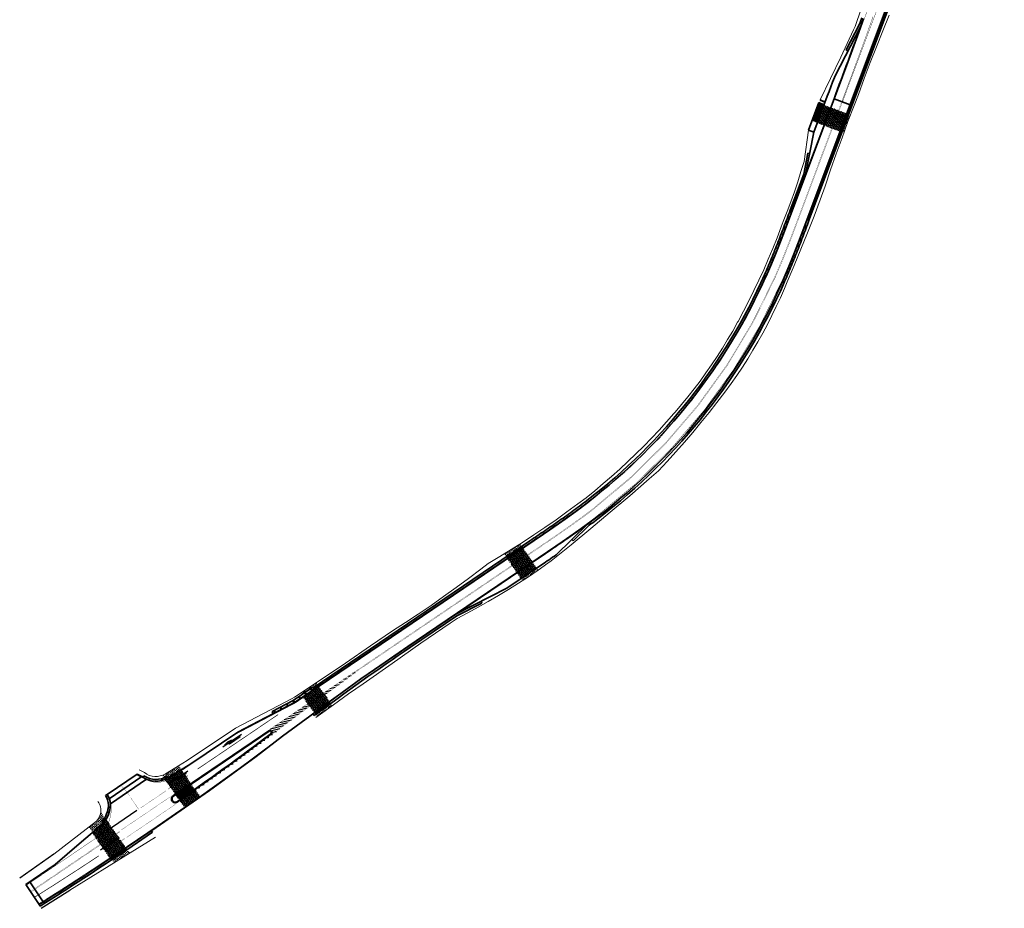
# Model space of a CAD drawing. Header units: metres. Extents: x 116758 to 117229, y 520614 to 524331.
# Tile 1 of 7: x 116758 to 117173, y 520614 to 520988. Entities that reach past the tile are written whole.
import ezdxf

# ---------------------------------------------------------------- set-up
doc = ezdxf.new("R2010")
doc.units = ezdxf.units.M
doc.header["$LTSCALE"] = 0.5
for name, pattern in [('BK MARKERING 1-1 500', [4, 2, -2]), ('BK MARKERING 1-3 500', [8, 2, -6]), ('BK MARKERING 3-3 500', [12, 6, -6]), ('RWSBAND', [0.006, 0.003, -0.003])]:
    doc.linetypes.add(name, pattern=pattern)
for name, color, linetype, lineweight in [('Ns_arceringen', 1, 'Continuous', 18), ('Ns_berm', 70, 'Continuous', 25), ('Ns_bermq', 90, 'Continuous', 18), ('Ns_rammelstrookelementen', 1, 'Continuous', 18), ('Ns_verharding', 4, 'Continuous', 35), ('Ns_verharding-asfaltlijn', 4, 'Continuous', 35), ('Ns_verharding-bermblokken', 4, 'Continuous', 35), ('Ns_verharding-rammelstrookelementen', 4, 'Continuous', 35)]:
    doc.layers.add(name, color=color, linetype=linetype, lineweight=lineweight)
for name, color, linetype in [('Ns_markering', 7, 'Continuous'), ('Ns_markering 0.10 doorgetrokken', 7, 'Continuous'), ('Ns_markering 0.15 doorgetrokken', 7, 'Continuous'), ('Ns_markering 1-1', 7, 'BK MARKERING 1-1 500'), ('Ns_markering 1-3', 7, 'BK MARKERING 1-3 500'), ('Ns_markering 3-3', 7, 'BK MARKERING 3-3 500'), ('Ns_markering driehoek', 7, 'Continuous'), ('Ns_markering pijlen', 7, 'Continuous'), ('SIC-ARCEER-RWS-GRIJS', 3, 'RWSBAND'), ('SIC-BAND-ALG', 3, 'Continuous')]:
    doc.layers.add(name, color=color, linetype=linetype)
doc.linetypes.add('BK MARKERING DRIEHOEKSMARKERING (haaientanden)', pattern='A,0,[143,wegen.shx,S=0.25,R=0,X=-0.4,Y=0],-2', length=2)
pattern_1 = [(36.2696, (116882.84845, 520695.1443), (0.156833, 0.356761), [0.225, -0.45]), (156.2696, (116882.84845, 520695.1443), (-0.3873805, -0.0425592), [0.225, -0.45]), (96.2696, (116882.84845, 520695.1443), (-0.2305476, 0.3142018), [-0.45, 0.225])]
pattern_2 = [(190.8517, (116827.75316, 520655.8568), (0.141201, -0.736588), []), (250.8517, (116827.75316, 520655.8568), (0.708505, -0.24601), []), (310.8517, (116827.75316, 520655.8568), (0.567304, 0.490578), [])]
pattern_3 = [(34.851735, (116827.75316, 520655.85682), (0.16561268, 0.35277099), [0.225, -0.45]), (154.851735, (116827.75316, 520655.85682), (-0.38831498, -0.03296071), [0.225, -0.45]), (94.851735, (116827.75316, 520655.85682), (-0.2227023, 0.31981029), [-0.45, 0.225])]
pattern_4 = [(0, (0, 0), (0.5, 0.5), [0.6, -0.4]), (90, (0.3, -0.2), (-2, 1e-16), [0.4, -0.6]), (90, (0.8, 0.3), (-2, 1e-16), [0.4, -0.6]), (90, (1.3, -0.1), (-2, 1e-16), [0.2, -0.8]), (90, (1.8, 0.4), (-2, 1e-16), [0.2, -0.8])]

# ---------------------------------------------------------------- blocks, each defined once
blk = doc.blocks.new('bubeko linksafpijl')
blk.add_hatch(color=256).paths.add_polyline_path([(-0.375, 7.2), (-0.375, 8.5), (-0.675, 6.7), (-0.375, 4.9), (-0.375, 6.2), (0.225, 5.6), (0.225, 1), (0.375, 1), (0.375, 6.45)])
blk.add_lwpolyline([(0.225, 1), (0.225, 5.6), (-0.375, 6.2), (-0.375, 4.9), (-0.675, 6.7), (-0.375, 8.5), (-0.375, 7.2), (0.375, 6.45), (0.375, 1), (0.225, 1)], close=True)
at = {"layer": 'Defpoints', "color": 7}
blk.add_line((0, 0), (0, 9.5), dxfattribs=at)
blk = doc.blocks.new('sband2')
at = {"ltscale": 200}
for p, q in [((-0.2, 0.16), (-0.2, -0.37)), ((-0.1, -0.37), (-0.1, 0.15)), ((0.1, -0.37), (0.1, 0.15)), ((0.2, 0.15), (0.2, -0.37))]:
    blk.add_line(p, q, dxfattribs=at)
blk.add_lwpolyline([(-0.23, -0.37), (0.23, -0.37), (0.23, 0.37), (-0.23, 0.37)], close=True, dxfattribs=at)
for radius in [0.199, 0.1]:
    blk.add_arc((0, 0.15), radius, 0, 180, dxfattribs=at)

msp = doc.modelspace()

# ---------------------------------------------------------------- hatches: boundary and pattern name
h = msp.add_hatch()
h.set_pattern_fill('BK-T-6-KANT', color=256, scale=500, angle=100)
h.set_pattern_definition([(134.12, (116969.29, 520752.27), (-124.95, 35.537), [75, -150]), (254.12, (116969.29, 520752.27), (31.7, -125.98), [75, -150]), (194.12, (116969.29, 520752.27), (-93.25, -90.44), [-150, 75])])
h.paths.add_polyline_path([(116974.23, 520759.24), (116967.61, 520754.75), (116969.29, 520752.27), (116975.91, 520756.76)])
h.paths.add_polyline_path([(116970.13, 520765.28), (116963.51, 520760.8), (116967.61, 520754.75), (116974.23, 520759.24)])
at = {"layer": 'Ns_arceringen', "transparency": 33554687}
h = msp.add_hatch(dxfattribs=at)
h.set_pattern_fill('BK-T-6-KANT', color=256, scale=1.5)
h.set_pattern_definition(pattern_3)
h.paths.add_polyline_path([(117096.36, 520950.38), (117094.11, 520951.23), (117091.84, 520945.15), (117094.08, 520944.28)])
h.paths.add_polyline_path([(117094.68, 520952.73), (117096.87, 520951.74), (117096.36, 520950.38), (117094.11, 520951.23)])
h = msp.add_hatch(dxfattribs=at)
h.set_pattern_fill('PNH_ASFALT', color=256, scale=500, angle=136)
h.set_pattern_definition([(190.12376, (116875.6014, 521360.8163), (0.1318312, -0.7383228), []), (250.12376, (116875.6014, 521360.8163), (0.7053219, -0.2549923), []), (310.12376, (116875.6014, 521360.8163), (0.5734907, 0.4833305), [])])
h.paths.add_polyline_path([(117099.65, 520950.61), (117099.61, 520950.49), (117099.58, 520950.41), (117099.01, 520948.9), (117096.84, 520943.12), (117103.68, 520940.55), (117106.49, 520948.05)])
h.paths.add_polyline_path([(117096.84, 520951.66), (117094.03, 520944.17), (117096.84, 520943.12), (117099.01, 520948.9), (117099.58, 520950.41), (117099.61, 520950.49), (117099.65, 520950.61)])
h = msp.add_hatch(dxfattribs=at)
h.set_pattern_fill('BK-T-6-KANT', color=256, scale=1.5)
h.set_pattern_definition([(34.123755, (116875.6014, 521360.81629), (0.17008138, 0.35063836), [0.225, -0.45]), (154.123755, (116875.6014, 521360.81629), (-0.38870242, -0.02802438), [0.225, -0.45]), (94.123755, (116875.6014, 521360.81629), (-0.21862104, 0.32261398), [-0.45, 0.225])])
h.paths.add_polyline_path([(117107.23, 520947.76), (117106.49, 520948.05), (117103.68, 520940.55), (117104.43, 520940.27)])
at = {"layer": 'Ns_arceringen'}
h = msp.add_hatch(dxfattribs=at)
h.set_pattern_fill('PNH_GROENST', color=256, scale=500)
h.set_pattern_definition(pattern_4)
h.paths.add_polyline_path([(117107.51, 520946.2), (117106.76, 520946.48), (117104.44, 520940.29), (117105.19, 520939.99), (117106.94, 520944.72)])
h.paths.add_polyline_path([(117107.94, 520947.33), (117107.19, 520947.63), (117106.76, 520946.48), (117107.51, 520946.2)])
h = msp.add_hatch(dxfattribs=at)
h.set_pattern_fill('PNH_GROENST', color=256, scale=500)
h.set_pattern_definition(pattern_4)
h.paths.add_polyline_path([(116968.39, 520765.07), (116967.67, 520766.13), (116965.17, 520764.55), (116962.17, 520762.7), (116963.06, 520761.45)])
h.paths.add_polyline_path([(116969.54, 520765.85), (116968.82, 520766.86), (116967.67, 520766.13), (116968.39, 520765.07)])
h.paths.add_polyline_path([(116975.97, 520756.79), (116974.62, 520755.88), (116975.22, 520754.99), (116976.59, 520755.91)])
h.paths.add_polyline_path([(116975.22, 520754.99), (116974.62, 520755.88), (116969.48, 520752.4), (116970.07, 520751.57), (116972.47, 520753.13)])
at = {"layer": 'Ns_arceringen', "transparency": 33554687}
h = msp.add_hatch(dxfattribs=at)
h.set_pattern_fill('BK-T-6-KANT', color=256, scale=1.5)
h.set_pattern_definition([(34.1238, (116969.28998, 520752.26878), (0.1700814, 0.3506384), [0.225, -0.45]), (154.1238, (116969.28998, 520752.26878), (-0.3887024, -0.0280244), [0.225, -0.45]), (94.1238, (116969.28998, 520752.26878), (-0.218621, 0.322614), [-0.45, 0.225])])
h.paths.add_polyline_path([(116969.69, 520765.95), (116963.06, 520761.46), (116963.51, 520760.8), (116970.13, 520765.28)])
h = msp.add_hatch(dxfattribs=at)
h.set_pattern_fill('PNH_ASFALT', color=256, scale=500, angle=136)
h.set_pattern_definition([(190.124, (116969.29, 520752.2688), (0.13183, -0.738323), []), (250.124, (116969.29, 520752.2688), (0.70532, -0.254992), []), (310.124, (116969.29, 520752.2688), (0.57349, 0.48333), [])])
h.paths.add_polyline_path([(116970.13, 520765.28), (116963.51, 520760.8), (116967.61, 520754.75), (116974.23, 520759.24)])
h.paths.add_polyline_path([(116974.23, 520759.24), (116967.61, 520754.75), (116969.29, 520752.27), (116975.91, 520756.76)])
at = {"layer": 'Ns_arceringen'}
h = msp.add_hatch(dxfattribs=at)
h.set_pattern_fill('PNH_GROENST', color=256, scale=500)
h.set_pattern_definition(pattern_4)
h.paths.add_polyline_path([(116883.66, 520707.65), (116883.08, 520708.46), (116876.55, 520704.13), (116877.06, 520703.42), (116881.7, 520706.57), (116881.82, 520706.4)])
h.paths.add_polyline_path([(116889.88, 520698.87), (116889.21, 520699.82, 0.001633), (116882.9, 520695.18), (116883.57, 520694.24), (116884.01, 520694.57)])
at = {"layer": 'Ns_arceringen', "transparency": 33554687}
h = msp.add_hatch(dxfattribs=at)
h.set_pattern_fill('PNH_ASFALT', color=256, scale=500, angle=136)
h.set_pattern_definition([(192.2696, (116882.84845, 520695.1443), (0.159384, -0.73287), []), (252.2696, (116882.84845, 520695.1443), (0.714375, -0.228404), []), (312.2696, (116882.84845, 520695.1443), (0.55499, 0.504465), [])])
h.paths.add_polyline_path([(116884.11, 520706.99), (116877.49, 520702.5), (116882.38, 520695.79, -0.001667), (116888.83, 520700.52)])
h = msp.add_hatch(dxfattribs=at)
h.set_pattern_fill('BK-T-6-KANT', color=256, scale=1.5)
h.set_pattern_definition(pattern_1)
h.paths.add_polyline_path([(116883.64, 520707.64), (116881.82, 520706.4), (116882.27, 520705.74), (116884.11, 520706.99)])
h = msp.add_hatch(dxfattribs=at)
h.set_pattern_fill('BK-T-6-KANT', color=256, scale=1.5)
h.set_pattern_definition(pattern_1)
h.paths.add_polyline_path([(116888.83, 520700.52, 0.001667), (116882.38, 520695.79), (116882.85, 520695.14, -0.001668), (116889.3, 520699.88)])
at = {"layer": 'Ns_arceringen'}
h = msp.add_hatch(dxfattribs=at)
h.set_pattern_fill('PNH_GROENST', color=256, scale=500)
h.set_pattern_definition(pattern_4)
h.paths.add_polyline_path([(116826.33, 520671.86), (116825.17, 520673.49), (116819.7, 520670.11, -0.051618), (116818.2, 520669.43), (116818.93, 520668.41, 0.042463), (116820.33, 520669.09), (116820.73, 520668.4)])
at = {"layer": 'Ns_arceringen', "transparency": 33554687}
h = msp.add_hatch(dxfattribs=at)
h.set_pattern_fill('BK-T-6-KANT', color=256, scale=1.5)
h.set_pattern_definition(pattern_3)
h.paths.add_polyline_path([(116820.33, 520669.09, -0.040537), (116818.99, 520668.44), (116819.46, 520667.76, 0.03563), (116820.73, 520668.4)])
h = msp.add_hatch(dxfattribs=at)
h.set_pattern_fill('PNH_ASFALT', color=256, scale=500, angle=136)
h.set_pattern_definition(pattern_2)
h.paths.add_polyline_path([(116832.13, 520663.57, -0.001738), (116825.58, 520658.98), (116827.75, 520655.86), (116834.32, 520660.43)])
h.paths.add_polyline_path([(116826.35, 520671.87), (116820.73, 520668.4, -0.03563), (116819.46, 520667.76), (116823.85, 520661.47), (116830.47, 520665.96)])
at = {"layer": 'Ns_arceringen'}
h = msp.add_hatch(dxfattribs=at)
h.set_pattern_fill('PNH-KLINKERS', color=256, scale=5)
h.set_pattern_definition([(34.8517, (116827.75316, 520655.8568), (0.196021, 0.593465), [0.5, -0.5]), (124.852, (116827.75316, 520655.8568), (-0.410317, -0.285727), [])])
h.paths.add_polyline_path([(116830.6, 520665.77), (116823.97, 520661.28), (116825.45, 520659.17, 0.001739), (116832, 520663.75)])
h = msp.add_hatch(dxfattribs=at)
h.set_pattern_fill('PNH_GROENST', color=256, scale=500)
h.set_pattern_definition(pattern_4)
h.paths.add_polyline_path([(116793.53, 520649.33, 0.002377), (116793.61, 520649.43), (116792.99, 520649.93, 0.040213), (116794.13, 520651.62), (116792.4, 520654.06), (116792.4, 520654.02), (116792.29, 520653.32), (116792.11, 520652.63), (116791.85, 520651.97), (116791.52, 520651.34), (116791.12, 520650.76), (116790.66, 520650.22), (116787.34, 520647.65), (116788.95, 520645.39)])
h.paths.add_polyline_path([(116804.64, 520636.81), (116803.57, 520638.32), (116803.36, 520638.18, -0.001578), (116797.07, 520633.95), (116797.96, 520632.68)])
at = {"layer": 'Ns_arceringen', "transparency": 33554687}
h = msp.add_hatch(dxfattribs=at)
h.set_pattern_fill('PNH_ASFALT', color=256, scale=500, angle=136)
h.set_pattern_definition(pattern_2)
h.paths.add_polyline_path([(116794.67, 520650.95, -0.036657), (116793.53, 520649.33), (116788.85, 520645.3), (116796.4, 520634.46, 0.001634), (116802.91, 520638.84), (116803.04, 520638.93)])
h = msp.add_hatch(dxfattribs=at)
h.set_pattern_fill('BK-T-6-KANT', color=256, scale=1.5)
h.set_pattern_definition(pattern_3)
h.paths.add_polyline_path([(116796.86, 520633.81), (116796.4, 520634.46, 0.001634), (116802.91, 520638.84), (116803.04, 520638.93), (116803.49, 520638.27), (116803.36, 520638.18, -0.001631)])
h.paths.add_polyline_path([(116794.16, 520651.68, -0.041454), (116792.99, 520649.93), (116793.61, 520649.43, 0.034277), (116794.67, 520650.95)])
at = {"layer": 'Ns_markering', "transparency": 33554687}
h = msp.add_hatch(dxfattribs=at)
h.set_pattern_fill('ANSI31', color=256, scale=0.25, angle=115)
h.set_pattern_definition([(194.12375525, (796397.43984, 249692.288), (0.1936885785, -0.7697556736), [])])
edge = h.paths.add_edge_path()
edge.add_arc((116142.32, 521641.31), 1196.95, 304.76244, 307.10184)
edge.add_arc((116863.68, 520687.56), 1.12, 307.08, 484.1238)
edge.add_line((116863.05, 520688.49), (116900.5, 520713.87))
edge.add_line((116900.5, 520713.87), (116900.67, 520713.62))
edge.add_arc((119639.29, 516987.27), 4624.47, 126.31353, 126.54005)
edge.add_arc((117595.23, 519731.03), 1203.05, 126.12623, 127.24488)
edge.add_arc((116142.7, 521641.57), 1196.95, 304.74057, 307.24488, ccw=False)

# ---------------------------------------------------------------- linework, layer by layer
at = {"layer": 'Ns_berm', "transparency": 33554687}
for p, q in [((116772.65, 520636.3), (116758.32, 520626.17)), ((116767.33, 520613.51), (116779.36, 520621.15))]:
    msp.add_line(p, q, dxfattribs=at)
at = {"layer": 'Ns_bermq'}
for points in [[(117095.29, 520953.91), (117103.98, 520971.87), (117109.32, 520983.38), (117109.98, 520984.79), (117109.98, 520984.79), (117109.98, 520984.79), (117109.98, 520984.79), (117125.5, 521030.77)], [(116882.98, 520693.81), (116884.01, 520694.57), (116890.36, 520699.22), (116896.76, 520703.8), (116902.88, 520708.09), (116902.88, 520708.09), (116902.88, 520708.09), (116915.03, 520716.63), (116927.22, 520725.1), (116939.45, 520733.51), (116942.46, 520735.56), (116942.46, 520735.56), (116942.46, 520735.56), (116946.87, 520737.86), (116951.23, 520740.23), (116955.56, 520742.68), (116959.85, 520745.19), (116964.1, 520747.77), (116968.31, 520750.42), (116972.47, 520753.13), (116976.59, 520755.92), (116980.67, 520758.76), (116982.07, 520759.76), (116982.07, 520759.76), (116982.07, 520759.76), (116990.4, 520766.54), (116998.68, 520773.38), (117006.91, 520780.28), (117015.08, 520787.24), (117023.21, 520794.26), (117027.14, 520797.7), (117027.14, 520797.7), (117027.14, 520797.7), (117027.14, 520797.7), (117030.85, 520801.65), (117034.49, 520805.65), (117038.08, 520809.71), (117041.6, 520813.82), (117045.07, 520817.98), (117048.47, 520822.2), (117051.81, 520826.46), (117055.09, 520830.77), (117057.81, 520834.45), (117057.81, 520834.45), (117057.81, 520834.45), (117057.81, 520834.45), (117060.19, 520837.88), (117062.5, 520841.35), (117064.74, 520844.87), (117066.92, 520848.43), (117069.03, 520852.03), (117071.07, 520855.67), (117073.04, 520859.35), (117074.93, 520863.06), (117076.76, 520866.82), (117078.52, 520870.6), (117080.2, 520874.42), (117081.37, 520877.21), (117081.37, 520877.21), (117081.37, 520877.21), (117081.37, 520877.21), (117084.3, 520884.08), (117087.16, 520890.98), (117089.95, 520897.91), (117092.66, 520904.87), (117095.29, 520911.86), (117097.37, 520917.52), (117097.37, 520917.52), (117097.37, 520917.52), (117097.37, 520917.52), (117099.65, 520924.36), (117102, 520931.17), (117104.43, 520937.96), (117106.94, 520944.72), (117109.52, 520951.45), (117111.38, 520956.15), (117111.38, 520956.15), (117111.38, 520956.15), (117111.38, 520956.15), (117113.81, 520962.88), (117116.31, 520969.57), (117118.89, 520976.24), (117121.55, 520982.88), (117124.28, 520989.48)], [(116873.02, 520701.87), (116874.03, 520702.46), (116874.03, 520702.46), (116874.03, 520702.46), (116884.74, 520709.56), (116895.41, 520716.73), (116906.03, 520723.96), (116915.24, 520730.32), (116915.24, 520730.32), (116915.24, 520730.32), (116915.24, 520730.32), (116920.69, 520733.83), (116926.09, 520737.42), (116931.44, 520741.07), (116936.75, 520744.78), (116942.02, 520748.56), (116947.24, 520752.41), (116952.41, 520756.32), (116955.47, 520758.68), (116955.47, 520758.68), (116955.47, 520758.68), (116960.34, 520761.58), (116965.17, 520764.55), (116969.95, 520767.58), (116974.7, 520770.69), (116979.4, 520773.86), (116984.05, 520777.09), (116988.65, 520780.39), (116993.21, 520783.76), (116996.69, 520786.39), (116996.69, 520786.39), (116996.69, 520786.39), (116996.69, 520786.39), (117000.33, 520789.32), (117003.91, 520792.3), (117007.44, 520795.35), (117010.92, 520798.46), (117014.34, 520801.62), (117017.71, 520804.85), (117021.02, 520808.13), (117024.28, 520811.47), (117027.47, 520814.86), (117030.61, 520818.31), (117033.69, 520821.81), (117034.21, 520822.41), (117034.21, 520822.41), (117034.21, 520822.41), (117036.92, 520825.61), (117039.56, 520828.86), (117042.15, 520832.16), (117044.67, 520835.51), (117047.13, 520838.91), (117049.52, 520842.35), (117051.84, 520845.84), (117054.1, 520849.37), (117056.29, 520852.94), (117058.41, 520856.56), (117060.46, 520860.22), (117060.69, 520860.62), (117060.69, 520860.62), (117060.69, 520860.62), (117060.69, 520860.62), (117062.99, 520864.9), (117065.22, 520869.21), (117067.37, 520873.57), (117069.46, 520877.95), (117071.47, 520882.37), (117073.41, 520886.82), (117075.28, 520891.31), (117077.07, 520895.82), (117078.79, 520900.37), (117079.64, 520902.69), (117079.64, 520902.69), (117079.64, 520902.69), (117079.64, 520902.69), (117081.29, 520906.83), (117082.87, 520911), (117084.38, 520915.19), (117085.81, 520919.41), (117087.16, 520923.66), (117088.44, 520927.93), (117090.34, 520941.14)], [(116772.65, 520636.3), (116790.66, 520650.22), (116790.66, 520650.22), (116790.66, 520650.22), (116791.12, 520650.76), (116791.52, 520651.34), (116791.85, 520651.97), (116792.11, 520652.63), (116792.29, 520653.32), (116792.4, 520654.02), (116792.42, 520654.73), (116792.42, 520654.83), (116792.42, 520654.83), (116792.42, 520654.83), (116792.42, 520654.83), (116792.4, 520655.49), (116792.31, 520656.14), (116792.13, 520656.77), (116791.88, 520657.37), (116791.56, 520657.95), (116791.17, 520658.47)], [(116779.43, 520621.22), (116779.43, 520621.22), (116804.8, 520636.92), (116815.45, 520643.47)]]:
    msp.add_lwpolyline(points, dxfattribs=at)
msp.add_lwpolyline([(116808.6, 520671.76), (116810.79, 520670.64, 0.305132), (116819.7, 520670.11), (116828.86, 520675.77), (116849.15, 520689.42), (116873.02, 520701.87)], format="xyb", dxfattribs=at)
at = {"layer": 'Ns_markering', "transparency": 33554687, "const_width": 0.1}
for points in [[(116805.04, 520660.11), (116808.41, 520655.14)], [(116802.36, 520642.94), (116800.83, 520641.91)]]:
    msp.add_lwpolyline(points, dxfattribs=at)
at = {"layer": 'Ns_markering 0.10 doorgetrokken', "transparency": 33554687, "const_width": 0.1}
for points in [[(116975.77, 520764.88), (116976.24, 520765.19), (116977.02, 520765.72), (116977.81, 520766.25), (116978.59, 520766.78), (116979.37, 520767.32), (116980.15, 520767.85), (116980.93, 520768.38), (116981.71, 520768.91), (116982.5, 520769.45), (116983.28, 520769.98), (116984.06, 520770.52), (116984.84, 520771.06), (116985.62, 520771.6), (116986.4, 520772.14), (116987.18, 520772.68), (116987.95, 520773.23), (116988.73, 520773.77), (116989.51, 520774.32), (116990.28, 520774.87), (116991.06, 520775.42), (116991.83, 520775.98), (116992.6, 520776.53), (116993.37, 520777.09), (116994.14, 520777.65), (116994.91, 520778.21), (116995.68, 520778.78), (116996.44, 520779.35), (116997.21, 520779.92), (116997.97, 520780.49), (116998.73, 520781.07), (116999.49, 520781.65, 0.125219), (117075.76, 520878.54), (117076.14, 520879.41), (117076.53, 520880.29), (117076.91, 520881.16), (117077.28, 520882.04), (117077.66, 520882.92), (117078.03, 520883.8), (117078.39, 520884.68), (117078.76, 520885.56), (117079.12, 520886.44), (117079.48, 520887.32), (117079.83, 520888.2), (117080.19, 520889.08), (117080.54, 520889.96), (117080.89, 520890.85), (117081.24, 520891.73), (117081.59, 520892.62), (117081.93, 520893.5), (117082.27, 520894.38), (117082.61, 520895.27), (117082.95, 520896.15), (117083.29, 520897.04), (117083.63, 520897.92), (117083.97, 520898.81), (117084.3, 520899.69), (117084.64, 520900.58), (117084.97, 520901.46), (117085.3, 520902.35), (117085.63, 520903.23), (117085.97, 520904.12), (117086.3, 520905), (117086.63, 520905.89), (117104.33, 520953.14), (117104.33, 520953.14)], [(116975.94, 520764.63), (116975.94, 520764.63), (116976.7, 520765.14), (116977.46, 520765.66), (116978.22, 520766.18), (116978.98, 520766.69), (116979.74, 520767.21), (116980.5, 520767.72), (116981.26, 520768.24), (116982.02, 520768.76), (116982.77, 520769.27), (116983.53, 520769.79), (116984.29, 520770.31), (116985.04, 520770.83), (116985.79, 520771.35), (116986.54, 520771.87), (116987.29, 520772.39), (116988.04, 520772.92), (116988.79, 520773.44), (116989.54, 520773.97), (116990.28, 520774.5), (116991.03, 520775.02), (116991.77, 520775.55), (116992.51, 520776.09), (116993.25, 520776.62), (116993.99, 520777.16), (116994.72, 520777.69), (116995.46, 520778.23), (116996.19, 520778.77), (116996.92, 520779.32), (116997.65, 520779.86), (116998.37, 520780.41), (116999.1, 520780.96, 0.126711), (117076.34, 520879.09), (117076.71, 520879.92), (117077.07, 520880.76), (117077.43, 520881.59), (117077.79, 520882.43), (117078.14, 520883.27), (117078.49, 520884.11), (117078.84, 520884.95), (117079.19, 520885.79), (117079.54, 520886.64), (117079.88, 520887.48), (117080.22, 520888.33), (117080.56, 520889.18), (117080.9, 520890.02), (117081.23, 520890.87), (117081.57, 520891.72), (117081.9, 520892.58), (117082.23, 520893.43), (117082.56, 520894.28), (117082.89, 520895.14), (117083.22, 520895.99), (117083.55, 520896.85), (117083.87, 520897.7), (117084.2, 520898.56), (117084.52, 520899.42), (117084.85, 520900.28), (117085.17, 520901.14), (117085.49, 520902), (117085.82, 520902.85), (117086.14, 520903.71), (117086.46, 520904.58), (117086.78, 520905.44), (117104.62, 520953.03)], [(116824.79, 520657.99, 0.010928), (116867.12, 520688.73, -0.002258), (116900.67, 520713.62), (116975.94, 520764.63)], [(116864.37, 520686.65, 0.968065), (116863.05, 520688.49), (116822.67, 520661.12)], [(116822.67, 520661.12, 0.988893), (116824.79, 520657.99)], [(116794.07, 520637.35, 0.001703), (116800.83, 520641.91, 0.001286)], [(116794.18, 520637.19, 0.001703), (116800.95, 520641.74)]]:
    msp.add_lwpolyline(points, format="xyb", dxfattribs=at)
for points in [[(116876.25, 520697.44), (116975.77, 520764.88)], [(116876.25, 520697.44), (116822.67, 520661.12)], [(116800.31, 520645.97), (116762.91, 520620.63)], [(116800.48, 520645.72), (116763.07, 520620.38)]]:
    msp.add_lwpolyline(points, dxfattribs=at)
at = {"layer": 'Ns_markering 0.10 doorgetrokken', "transparency": 33554687, "const_width": 0.1, "flags": 128}
for points in [[(116820.82, 520663.86), (116829.09, 520669.47)], [(116820.93, 520663.69), (116829.21, 520669.3)]]:
    msp.add_lwpolyline(points, dxfattribs=at)
at = {"layer": 'Ns_markering 0.15 doorgetrokken', "transparency": 33554687, "const_width": 0.15, "flags": 128}
for points in [[(117104.62, 520953.03), (117129.4, 521019.17), (117129.71, 521020), (117130.02, 521020.82), (117130.33, 521021.65), (117130.64, 521022.48), (117130.95, 521023.3), (117131.26, 521024.13), (117131.57, 521024.96), (117131.87, 521025.78), (117132.18, 521026.61), (117132.49, 521027.43), (117132.8, 521028.26), (117133.1, 521029.09), (117133.41, 521029.91), (117133.71, 521030.74), (117134.02, 521031.57), (117134.32, 521032.39), (117134.62, 521033.22), (117134.92, 521034.05), (117135.22, 521034.87), (117135.52, 521035.7), (117135.7, 521036.18)], [(117104.33, 520953.14), (117105.08, 520955.12), (117105.82, 520957.1), (117106.56, 520959.08), (117107.3, 520961.07), (117108.05, 520963.05), (117108.79, 520965.04), (117109.52, 520967.03), (117110.26, 520969.01), (117111, 520971), (117111.73, 520972.99), (117112.46, 520974.99), (117113.19, 520976.98), (117113.91, 520978.97), (117114.64, 520980.97), (117115.36, 520982.97), (117116.07, 520984.97), (117116.78, 520986.97), (117117.49, 520988.97)]]:
    msp.add_lwpolyline(points, dxfattribs=at)
at = {"layer": 'Ns_markering 1-1', "transparency": 33554687, "const_width": 0.1, "flags": 128}
for points in [[(116801.29, 520664.78, -0.055165), (116804.14, 520661.43), (116804.48, 520660.94)], [(116803.3, 520643.34), (116814.17, 520650.7, 0.00245), (116823.84, 520657.33)]]:
    msp.add_lwpolyline(points, format="xyb", dxfattribs=at)
for points in [[(116809.21, 520655.75), (116819.97, 520663.04)], [(116821.71, 520660.47), (116801.14, 520646.53)], [(116800.94, 520641.74), (116802.47, 520642.78)]]:
    msp.add_lwpolyline(points, dxfattribs=at)
at = {"layer": 'Ns_markering 1-3', "transparency": 33554687, "const_width": 0.3, "flags": 128}
msp.add_lwpolyline([(116867.1, 520695.1), (116833.16, 520672.1)], dxfattribs=at)
msp.add_lwpolyline([(116764.55, 520618.15, 0.00673), (116791.63, 520635.61, 0.00673)], format="xyb", dxfattribs=at)
at = {"layer": 'Ns_markering 3-3', "transparency": 33554687, "const_width": 0.15, "flags": 128}
for points in [[(117101.41, 520954.23), (117102.15, 520956.21), (117102.89, 520958.2), (117103.64, 520960.18), (117104.38, 520962.16), (117105.12, 520964.15), (117105.86, 520966.13), (117106.6, 520968.12), (117107.33, 520970.1), (117108.07, 520972.09), (117108.8, 520974.07), (117109.53, 520976.06), (117110.25, 520978.05), (117110.98, 520980.04), (117111.7, 520982.03), (117112.41, 520984.02), (117113.13, 520986.02), (117113.84, 520988.01), (117114.54, 520990.01), (117115.24, 520992), (117115.94, 520994), (117116.63, 520996), (117117.31, 520998.01), (117117.99, 521000.01), (117118.67, 521002.02), (117119.34, 521004.03), (117120, 521006.04), (117120.66, 521008.05), (117121.3, 521010.07), (117121.95, 521012.08), (117122.58, 521014.1), (117123.21, 521016.13, 0.039119), (117142.02, 521099.96), (117142.41, 521102.77), (117142.79, 521105.59), (117143.16, 521108.4), (117143.52, 521111.22), (117143.86, 521114.03), (117144.19, 521116.85), (117144.51, 521119.67), (117144.81, 521122.49), (117145.11, 521125.32), (117145.4, 521128.14), (117145.67, 521130.97), (117145.94, 521133.79), (117146.2, 521136.62), (117146.45, 521139.45), (117146.69, 521142.27), (117146.92, 521145.1), (117147.15, 521147.93), (117147.37, 521150.76), (117147.58, 521153.59), (117147.79, 521156.42), (117148, 521159.26), (117148.19, 521162.09), (117148.39, 521164.92), (117148.58, 521167.75), (117148.77, 521170.58), (117148.95, 521173.42), (117149.13, 521176.25), (117149.31, 521179.08), (117149.49, 521181.92), (117149.67, 521184.75), (117149.85, 521187.58), (117163.77, 521410.2), (117168.67, 521488.59), (117168.78, 521490.34), (117168.89, 521492.09), (117169, 521493.84), (117169.11, 521495.59), (117169.22, 521497.34), (117169.32, 521499.1), (117169.42, 521500.85), (117169.53, 521502.6), (117169.63, 521504.35), (117169.72, 521506.1), (117169.81, 521507.86), (117169.91, 521509.61), (117169.99, 521511.36), (117170.07, 521513.11), (117170.15, 521514.87), (117170.23, 521516.62), (117170.3, 521518.37), (117170.36, 521520.13), (117170.42, 521521.88), (117170.48, 521523.63), (117170.52, 521525.39), (117170.57, 521527.14), (117170.6, 521528.9), (117170.63, 521530.65), (117170.65, 521532.4), (117170.67, 521534.16), (117170.68, 521535.91), (117170.67, 521537.67), (117170.67, 521539.42), (117170.65, 521541.18), (117170.62, 521542.93, 0.044598), (117164.18, 521603.11), (117163.83, 521604.83), (117163.48, 521606.54), (117163.12, 521608.26), (117162.74, 521609.98), (117162.37, 521611.69), (117161.98, 521613.4), (117161.59, 521615.11), (117161.19, 521616.82), (117160.78, 521618.53), (117160.37, 521620.23), (117159.95, 521621.94), (117159.53, 521623.64), (117159.1, 521625.34), (117158.66, 521627.04), (117158.22, 521628.74), (117157.78, 521630.44), (117157.33, 521632.13), (117156.88, 521633.83), (117156.42, 521635.52), (117155.96, 521637.22), (117155.5, 521638.91), (117155.04, 521640.6), (117154.57, 521642.29), (117154.1, 521643.98), (117153.63, 521645.67), (117153.15, 521647.36), (117152.68, 521649.05), (117152.2, 521650.74), (117151.73, 521652.43), (117151.25, 521654.12), (117150.77, 521655.81), (117147.1, 521669.39)], [(116766.34, 520615.46, 0.009042), (116802.7, 520639.15), (116815.92, 520648.11, 0.013619), (116869.01, 520686.24, -0.013619), (116922.1, 520724.36), (116977.69, 520762.04), (116978.46, 520762.56), (116979.22, 520763.07), (116979.98, 520763.59), (116980.74, 520764.11), (116981.5, 520764.62), (116982.26, 520765.14), (116983.02, 520765.66), (116983.78, 520766.18), (116984.54, 520766.7), (116985.3, 520767.22), (116986.06, 520767.74), (116986.81, 520768.26), (116987.57, 520768.78), (116988.33, 520769.31), (116989.08, 520769.83), (116989.84, 520770.36), (116990.59, 520770.89), (116991.34, 520771.42), (116992.09, 520771.95), (116992.84, 520772.48), (116993.59, 520773.01), (116994.34, 520773.55), (116995.08, 520774.09), (116995.83, 520774.63), (116996.57, 520775.17), (116997.31, 520775.72), (116998.05, 520776.26), (116998.79, 520776.81), (116999.53, 520777.36), (117000.26, 520777.92), (117000.99, 520778.48, 0.126716), (117079.21, 520877.83), (117079.57, 520878.68), (117079.94, 520879.52), (117080.3, 520880.36), (117080.67, 520881.21), (117081.02, 520882.06), (117081.38, 520882.91), (117081.73, 520883.76), (117082.08, 520884.61), (117082.43, 520885.46), (117082.78, 520886.31), (117083.12, 520887.16), (117083.46, 520888.02), (117083.8, 520888.87), (117084.14, 520889.73), (117084.48, 520890.58), (117084.81, 520891.44), (117085.14, 520892.3), (117085.48, 520893.16), (117085.81, 520894.01), (117086.14, 520894.87), (117086.47, 520895.73), (117086.79, 520896.59), (117087.12, 520897.45), (117087.44, 520898.31), (117087.77, 520899.17), (117088.09, 520900.03), (117088.42, 520900.9), (117088.74, 520901.76), (117089.06, 520902.62), (117089.39, 520903.48), (117089.71, 520904.34), (117107.54, 520951.93)], [(116874.5, 520700.02), (116973.71, 520767.25), (116974.49, 520767.78), (116975.27, 520768.31), (116976.05, 520768.84), (116976.83, 520769.37), (116977.61, 520769.9), (116978.39, 520770.43), (116979.17, 520770.96), (116979.95, 520771.49), (116980.73, 520772.03), (116981.51, 520772.56), (116982.29, 520773.1), (116983.06, 520773.63), (116983.84, 520774.17), (116984.61, 520774.71), (116985.39, 520775.25), (116986.16, 520775.79), (116986.93, 520776.33), (116987.7, 520776.87), (116988.47, 520777.42), (116989.24, 520777.97), (116990.01, 520778.51), (116990.77, 520779.07), (116991.54, 520779.62), (116992.3, 520780.17), (116993.06, 520780.73), (116993.82, 520781.29), (116994.58, 520781.85), (116995.33, 520782.42), (116996.09, 520782.99), (116996.84, 520783.56), (116997.59, 520784.13, 0.125213), (117072.9, 520879.81), (117073.28, 520880.67), (117073.66, 520881.53), (117074.04, 520882.4), (117074.41, 520883.27), (117074.78, 520884.14), (117075.14, 520885.01), (117075.51, 520885.88), (117075.87, 520886.75), (117076.23, 520887.62), (117076.58, 520888.49), (117076.94, 520889.37), (117077.29, 520890.24), (117077.64, 520891.12), (117077.99, 520892), (117078.33, 520892.87), (117078.68, 520893.75), (117079.02, 520894.63), (117079.36, 520895.51), (117079.7, 520896.39), (117080.04, 520897.27), (117080.37, 520898.15), (117080.71, 520899.04), (117081.04, 520899.92), (117081.38, 520900.8), (117081.71, 520901.68), (117082.04, 520902.57), (117082.38, 520903.45), (117082.71, 520904.33), (117083.04, 520905.22), (117083.37, 520906.1), (117083.7, 520906.98), (117101.41, 520954.23), (117101.41, 520954.23)], [(116807.47, 520669.62), (116811.68, 520667.59, 0.267313), (116821.96, 520668.35), (116849.05, 520686.7), (116874.5, 520700.02)], [(116761.18, 520623.23), (116790.24, 520642.93, 0.276515), (116796.78, 520657.1, 0.170091), (116795.34, 520661.59, 0.170091)]]:
    msp.add_lwpolyline(points, format="xyb", dxfattribs=at)
at = {"layer": 'Ns_markering 3-3', "transparency": 33554687, "flags": 128}
msp.add_lwpolyline([(117107.54, 520951.93, 0.15, 0.15, 0), (117132.33, 521018.07, 0.15, 0.15, 0), (117132.64, 521018.9, 0.15, 0.15, 0), (117132.95, 521019.73, 0.15, 0.15, 0), (117133.26, 521020.55, 0.15, 0.15, 0), (117133.57, 521021.38, 0.15, 0.15, 0), (117133.88, 521022.21, 0.15, 0.15, 0), (117134.19, 521023.03, 0.15, 0.15, 0), (117134.49, 521023.86, 0.15, 0.15, 0), (117134.8, 521024.69, 0.15, 0.15, 0), (117135.11, 521025.52, 0.15, 0.15, 0), (117135.42, 521026.35, 0.15, 0.15, 0), (117135.73, 521027.17, 0.15, 0.15, 0), (117136.03, 521028, 0.15, 0.15, 0), (117136.34, 521028.83, 0.15, 0.15, 0), (117136.64, 521029.66, 0.15, 0.15, 0), (117136.95, 521030.49, 0.15, 0.15, 0), (117137.25, 521031.32, 0.15, 0.15, 0), (117137.56, 521032.15, 0.15, 0.15, 0), (117137.86, 521032.98, 0.15, 0.15, 0), (117138.16, 521033.81, 0.15, 0.15, 0), (117138.46, 521034.64, 0.15, 0.15, 0), (117138.76, 521035.47, 0.15, 0.15, 0), (117139.06, 521036.3, 0.15, 0.15, 0), (117139.36, 521037.13, 0.15, 0.15, 0), (117139.66, 521037.96, 0.15, 0.15, 0), (117139.95, 521038.79, 0.15, 0.15, 0), (117140.25, 521039.63, 0.15, 0.15, 0), (117140.54, 521040.46, 0.15, 0.15, 0), (117140.83, 521041.29, 0.15, 0.15, 0), (117141.12, 521042.13, 0.15, 0.15, 0), (117141.41, 521042.96, 0.15, 0.15, 0), (117141.7, 521043.8, 0.15, 0.15, 0.039943), (117161.54, 521121.06, 0.15, 0.15, 0), (117169.43, 521155.4, 0.15, 0.15, 0.002909), (117169.99, 521161.23, 0.15, 0.15, 0), (117170.07, 521162.12, 0.15, 0.15, 0), (117170.15, 521163, 0.15, 0.15, 0), (117170.22, 521163.89, 0.15, 0.15, 0), (117170.3, 521164.77, 0.15, 0.15, 0), (117170.37, 521165.66, 0.15, 0.15, 0), (117170.44, 521166.54, 0.15, 0.15, 0), (117170.51, 521167.43, 0.15, 0.15, 0), (117170.58, 521168.31, 0.15, 0.15, 0), (117170.65, 521169.2, 0.15, 0.15, 0), (117170.72, 521170.08, 0.15, 0.15, 0), (117170.78, 521170.97, 0.15, 0.15, 0), (117170.85, 521171.85, 0.15, 0.15, 0), (117170.91, 521172.74, 0.15, 0.15, 0), (117170.97, 521173.62, 0.15, 0.15, 0), (117171.04, 521174.5, 0.15, 0.15, 0), (117171.1, 521175.39, 0.15, 0.15, 0), (117171.16, 521176.27, 0.15, 0.15, 0), (117171.22, 521177.15, 0.15, 0.15, 0), (117171.28, 521178.04, 0.15, 0.15, 0), (117171.34, 521178.92, 0.15, 0.15, 0), (117171.39, 521179.8, 0.15, 0.15, 0), (117171.45, 521180.69, 0.15, 0.15, 0), (117171.51, 521181.57, 0.15, 0.15, 0), (117171.57, 521182.45, 0.15, 0.15, 0), (117171.62, 521183.34, 0.15, 0.15, 0), (117171.68, 521184.22, 0.15, 0.15, 0), (117171.73, 521185.1, 0.15, 0.15, 0), (117171.79, 521185.98, 0.15, 0.15, 0), (117171.84, 521186.86, 0.15, 0.15, 0), (117171.9, 521187.75, 0.15, 0.15, 0), (117171.95, 521188.63, 0.15, 0.15, 0), (117172.67, 521200.01, 0, 0, 0)], format="xyseb", dxfattribs=at)
at = {"layer": 'Ns_markering driehoek', "linetype": 'BK MARKERING DRIEHOEKSMARKERING (haaientanden)', "transparency": 33554687}
msp.add_lwpolyline([(116807.66, 520654.66), (116794.72, 520645.87)], dxfattribs=at)
at = {"layer": 'Ns_verharding', "transparency": 33554687}
for p, q in [((117094.64, 520952.64), (117096.81, 520951.66)), ((117094.68, 520952.73), (117096.85, 520951.75)), ((117095.25, 520953.82), (117097.27, 520952.89)), ((117095.29, 520953.91), (117097.32, 520952.98)), ((117101.06, 520954.36), (117107.89, 520951.8)), ((117092.58, 520940.3), (117089.08, 520922.41)), ((117092.58, 520940.3), (117090.34, 520941.14)), ((116984.11, 520762.31), (116997.15, 520775.13)), ((116941.86, 520737.31), (116963.41, 520748.29)), ((116760.97, 520623.54), (116766.54, 520615.14))]:
    msp.add_line(p, q, dxfattribs=at)
at = {"layer": 'Ns_verharding', "transparency": 33554687, "flags": 128}
for points in [[(116766.53, 520615.14, 0.009042), (116802.91, 520638.84), (116815.73, 520647.48), (116838.27, 520663.18), (116857.79, 520677.41), (116868.99, 520686), (116901.88, 520710.09), (116922.31, 520724.05), (116977.9, 520761.73), (116978.67, 520762.25), (116979.43, 520762.76), (116980.19, 520763.28), (116980.95, 520763.8), (116981.71, 520764.31), (116982.47, 520764.83), (116983.23, 520765.35), (116983.99, 520765.87), (116984.75, 520766.39), (116985.51, 520766.91), (116986.27, 520767.43), (116987.03, 520767.95), (116987.78, 520768.47), (116988.54, 520769), (116989.3, 520769.52), (116990.05, 520770.05), (116990.8, 520770.58), (116991.56, 520771.11), (116992.31, 520771.64), (116993.06, 520772.17), (116993.81, 520772.71), (116994.56, 520773.25), (116995.3, 520773.79), (116996.05, 520774.33), (116996.79, 520774.87), (116997.54, 520775.41), (116998.28, 520775.96), (116999.02, 520776.51), (116999.75, 520777.06), (117000.49, 520777.62), (117001.22, 520778.18, 0.126717), (117079.55, 520877.68), (117079.92, 520878.53), (117080.29, 520879.37), (117080.65, 520880.22), (117081.01, 520881.06), (117081.37, 520881.91), (117081.72, 520882.76), (117082.08, 520883.61), (117082.43, 520884.46), (117082.78, 520885.32), (117083.12, 520886.17), (117083.47, 520887.02), (117083.81, 520887.88), (117084.15, 520888.73), (117084.49, 520889.59), (117084.83, 520890.45), (117085.16, 520891.31), (117085.49, 520892.16), (117085.83, 520893.02), (117086.16, 520893.88), (117086.49, 520894.74), (117086.82, 520895.6), (117087.14, 520896.46), (117087.47, 520897.32), (117087.8, 520898.18), (117088.12, 520899.04), (117088.44, 520899.9), (117088.77, 520900.76), (117089.09, 520901.62), (117089.41, 520902.49), (117089.74, 520903.35), (117090.06, 520904.21), (117132.68, 521017.94)], [(116873.94, 520700.1), (116973.5, 520767.56), (116974.28, 520768.09), (116975.06, 520768.62), (116975.84, 520769.15), (116976.62, 520769.68), (116977.4, 520770.21), (116978.18, 520770.74), (116978.96, 520771.27), (116979.74, 520771.8), (116980.52, 520772.34), (116981.3, 520772.87), (116982.07, 520773.4), (116982.85, 520773.94), (116983.62, 520774.48), (116984.4, 520775.01), (116985.17, 520775.55), (116985.94, 520776.09), (116986.72, 520776.63), (116987.49, 520777.18), (116988.26, 520777.72), (116989.02, 520778.27), (116989.79, 520778.82), (116990.55, 520779.37), (116991.32, 520779.92), (116992.08, 520780.48), (116992.84, 520781.03), (116993.6, 520781.59), (116994.35, 520782.16), (116995.11, 520782.72), (116995.86, 520783.29), (116996.61, 520783.86), (116997.36, 520784.43, 0.125213), (117072.56, 520879.96), (117072.94, 520880.82), (117073.32, 520881.68), (117073.69, 520882.55), (117074.06, 520883.41), (117074.43, 520884.28), (117074.8, 520885.15), (117075.16, 520886.02), (117075.52, 520886.89), (117075.88, 520887.76), (117076.23, 520888.63), (117076.59, 520889.51), (117076.94, 520890.38), (117077.29, 520891.26), (117077.64, 520892.13), (117077.98, 520893.01), (117078.33, 520893.89), (117078.67, 520894.77), (117079.01, 520895.65), (117079.35, 520896.53), (117079.69, 520897.41), (117080.02, 520898.29), (117080.36, 520899.17), (117080.69, 520900.05), (117081.03, 520900.93), (117081.36, 520901.81), (117081.69, 520902.7), (117082.03, 520903.58), (117082.36, 520904.46), (117082.69, 520905.35), (117083.02, 520906.23), (117083.35, 520907.11), (117101.06, 520954.36), (117101.8, 520956.35), (117102.54, 520958.33), (117103.29, 520960.31), (117104.03, 520962.29), (117104.77, 520964.28), (117105.51, 520966.26), (117106.24, 520968.25), (117106.98, 520970.23), (117107.71, 520972.22), (117108.44, 520974.2), (117109.17, 520976.19), (117109.9, 520978.18), (117110.62, 520980.17), (117111.34, 520982.16), (117112.06, 520984.15), (117112.77, 520986.14), (117113.48, 520988.14)], [(116773.28, 520631.89), (116783.4, 520640.61), (116793.53, 520649.33), (116793.53, 520649.33), (116793.53, 520649.33, 0.157489), (116796.55, 520657.07, 0.125063), (116795.1, 520661.43), (116807.7, 520669.97), (116807.7, 520669.97), (116809.73, 520668.94), (116809.73, 520668.94, 0.300509), (116820.73, 520668.4), (116820.73, 520668.4), (116829.95, 520674.09), (116850.17, 520687.7), (116850.17, 520687.7), (116873.94, 520700.1)]]:
    msp.add_lwpolyline(points, format="xyb", dxfattribs=at)
for points in [[(117101.35, 520963.71), (117112.43, 520985.19)], [(117092.58, 520940.3), (117098.25, 520955.42), (117098.99, 520957.4), (117099.73, 520959.38), (117100.48, 520961.36), (117101.22, 520963.35), (117101.35, 520963.71)], [(117090.34, 520941.14), (117094.68, 520952.73)], [(116963.41, 520748.29), (116979.59, 520759.25), (116980.35, 520759.76), (116981.11, 520760.28), (116981.87, 520760.8), (116982.63, 520761.31), (116983.4, 520761.83), (116984.11, 520762.31)], [(116760.96, 520623.54), (116773.28, 520631.89)]]:
    msp.add_lwpolyline(points, dxfattribs=at)
msp.add_lwpolyline([(116824.58, 520658.29, 0.010615), (116864.14, 520686.96, 0.976285), (116863.26, 520688.18), (116822.88, 520660.81, 0.984818)], format="xyb", close=True, dxfattribs=at)
at = {"layer": 'Ns_verharding-asfaltlijn', "transparency": 33554687, "flags": 128}
for points in [[(116809.73, 520668.94), (116796.02, 520659.63)], [(116811.67, 520667.84), (116796.53, 520657.56)], [(116768.24, 520616.21), (116762.62, 520624.66)]]:
    msp.add_lwpolyline(points, dxfattribs=at)
at = {"layer": 'Ns_verharding-bermblokken', "transparency": 33554687}
for p, q in [((117090.03, 520931.4), (117088.3, 520922.56)), ((117090.81, 520931.24), (117090.03, 520931.4)), ((116991.32, 520768.28), (116997.67, 520774.52)), ((116991.32, 520768.28), (116990.76, 520768.85)), ((116942.27, 520736.62), (116952.9, 520742.03)), ((116952.9, 520742.03), (116952.53, 520742.74)), ((116882.29, 520694.73), (116881.82, 520695.38)), ((116810.58, 520669.33), (116810.14, 520668.67)), ((116820.33, 520669.09), (116820.73, 520668.4)), ((116795.1, 520661.43), (116794.43, 520661)), ((116793.61, 520649.43), (116792.99, 520649.93)), ((116814.19, 520645.52), (116813.74, 520646.18))]:
    msp.add_line(p, q, dxfattribs=at)
at = {"layer": 'Ns_verharding-bermblokken', "transparency": 33554687, "flags": 128}
for points in [[(116997.67, 520774.52), (116998.01, 520774.77), (116998.75, 520775.32), (116999.49, 520775.87), (117000.23, 520776.43), (117000.97, 520776.98), (117001.71, 520777.54, 0.126719), (117080.28, 520877.36), (117080.65, 520878.21), (117081.02, 520879.05), (117081.38, 520879.9), (117081.75, 520880.75), (117082.11, 520881.6), (117082.46, 520882.45), (117082.82, 520883.31), (117083.17, 520884.16), (117083.52, 520885.02), (117083.87, 520885.87), (117084.21, 520886.73), (117084.55, 520887.58), (117084.89, 520888.44), (117085.23, 520889.3), (117085.57, 520890.16), (117085.91, 520891.01), (117086.24, 520891.87), (117086.57, 520892.73), (117086.9, 520893.59), (117087.23, 520894.45), (117087.56, 520895.31), (117087.89, 520896.18), (117088.22, 520897.04), (117088.54, 520897.9), (117088.87, 520898.76), (117089.19, 520899.62), (117089.52, 520900.48), (117089.84, 520901.34), (117090.16, 520902.2), (117090.49, 520903.07), (117090.81, 520903.93), (117133.43, 521017.66)], [(116881.82, 520706.4), (116973.05, 520768.22), (116973.83, 520768.75), (116974.61, 520769.28), (116975.39, 520769.81), (116976.17, 520770.34), (116976.95, 520770.87), (116977.73, 520771.4), (116978.51, 520771.93), (116979.29, 520772.47), (116980.07, 520773), (116980.84, 520773.53), (116981.62, 520774.06), (116982.39, 520774.6), (116983.17, 520775.13), (116983.94, 520775.67), (116984.71, 520776.21), (116985.49, 520776.75), (116986.26, 520777.29), (116987.02, 520777.83), (116987.79, 520778.38), (116988.56, 520778.92), (116989.32, 520779.47), (116990.09, 520780.02), (116990.85, 520780.57), (116991.61, 520781.12), (116992.36, 520781.68), (116993.12, 520782.24), (116993.88, 520782.8), (116994.63, 520783.36), (116995.38, 520783.92), (116996.13, 520784.49), (116996.87, 520785.06, 0.125211), (117071.83, 520880.28), (117072.21, 520881.14), (117072.58, 520882), (117072.96, 520882.87), (117073.33, 520883.73), (117073.7, 520884.59), (117074.06, 520885.46), (117074.42, 520886.33), (117074.78, 520887.2), (117075.14, 520888.06), (117075.49, 520888.94), (117075.85, 520889.81), (117076.2, 520890.68), (117076.55, 520891.55), (117076.89, 520892.43), (117077.24, 520893.3), (117077.58, 520894.18), (117077.92, 520895.06), (117078.26, 520895.94), (117078.6, 520896.81), (117078.94, 520897.69), (117079.28, 520898.57), (117079.61, 520899.45), (117079.95, 520900.33), (117080.28, 520901.22), (117080.61, 520902.1), (117080.95, 520902.98), (117081.28, 520903.86), (117081.61, 520904.74), (117081.94, 520905.63), (117082.27, 520906.51), (117082.6, 520907.39), (117088.31, 520922.63)], [(116882.29, 520694.73, -0.010342), (116922.75, 520723.39), (116942.27, 520736.62)], [(116792.99, 520649.93, 0.153996), (116795.75, 520657.07, 0.123518), (116794.43, 520661)], [(116766.96, 520614.46, 0.009042), (116803.36, 520638.18), (116814.19, 520645.52)]]:
    msp.add_lwpolyline(points, format="xyb", dxfattribs=at)
for points in [[(117111.7, 520985.5), (117112.02, 520986.41), (117112.73, 520988.4)], [(117106.93, 520974.52), (117106.22, 520974.89), (117111.7, 520985.5)], [(116766.54, 520615.14), (116766.96, 520614.47)]]:
    msp.add_lwpolyline(points, dxfattribs=at)
at = {"layer": 'Ns_verharding-bermblokken', "transparency": 33554687}
msp.add_arc((116815.65, 520676.96), 9.16, 236.4195, 300.7122, dxfattribs=at)
at = {"layer": 'Ns_verharding-rammelstrookelementen', "transparency": 33554687}
for p, q in [((116881.7, 520706.57), (116882.27, 520705.74)), ((116864.57, 520696.32), (116865.03, 520695.43))]:
    msp.add_line(p, q, dxfattribs=at)
at = {"layer": 'Ns_verharding-rammelstrookelementen', "transparency": 33554687, "flags": 128}
for points in [[(116873.43, 520700.96), (116881.7, 520706.57)], [(116864.57, 520696.32), (116873.43, 520700.96)]]:
    msp.add_lwpolyline(points, dxfattribs=at)
at = {"layer": 'SIC-ARCEER-RWS-GRIJS', "linetype": 'RWSBAND', "ltscale": 1000, "const_width": 0.225, "flags": 128}
msp.add_lwpolyline([(116824.52, 520658.39, 0.010615), (116864.07, 520687.05, 0.976483), (116863.33, 520688.09), (116822.94, 520660.72, 0.984028)], format="xyb", close=True, dxfattribs=at)
at = {"layer": 'SIC-BAND-ALG', "linetype": 'Continuous'}
msp.add_lwpolyline([(116824.45, 520658.48, 0.010614), (116864, 520687.14, 0.976742), (116863.39, 520687.99), (116823.01, 520660.63, 0.983139)], format="xyb", close=True, dxfattribs=at)

# ---------------------------------------------------------------- block references
at = {"layer": 'Ns_markering pijlen', "transparency": 33554687, "xscale": -1, "rotation": 124.237041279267}
for p in [(116851.72, 520686.69), (116829.04, 520671.32)]:
    msp.add_blockref('bubeko linksafpijl', p, dxfattribs=at)
at = {"layer": 'Ns_markering pijlen', "transparency": 33554687, "rotation": 304.010469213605}
msp.add_blockref('bubeko linksafpijl', (116792.32, 520638.15), dxfattribs=at)
at = {"layer": 'Ns_rammelstrookelementen', "transparency": 33554687}
for p, rotation in [((116876.17, 520702.21), 214.1237552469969), ((116878.65, 520703.89), 214.1237552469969), ((116881.13, 520705.58), 214.1237552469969), ((116868.34, 520697.73), 207.6260609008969), ((116871, 520699.12), 207.6260609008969), ((116873.68, 520700.53), 210.8749080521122), ((116865.68, 520696.34), 207.6260609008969)]:
    msp.add_blockref('sband2', p, dxfattribs=dict(at, rotation=rotation))

doc.saveas('drawing.dxf')
